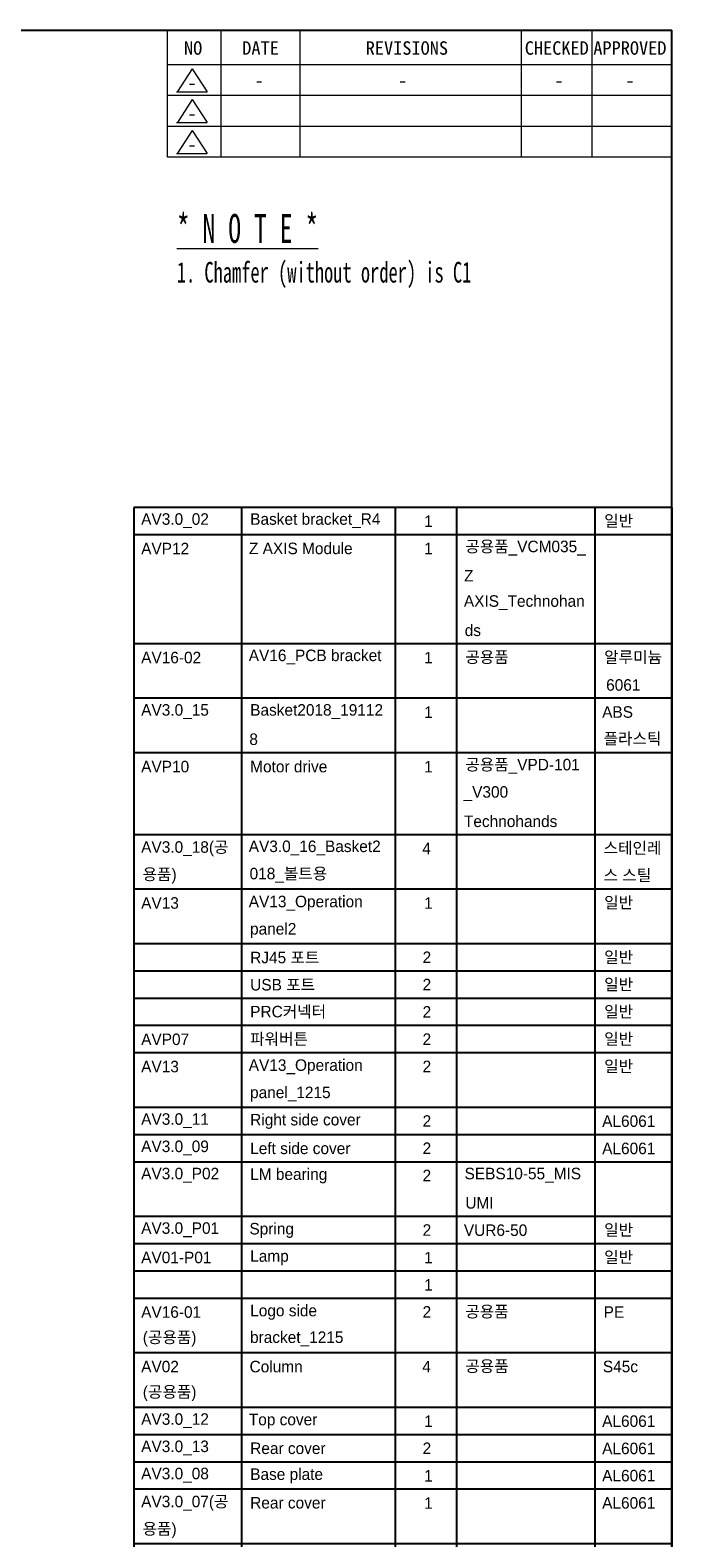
# Model space of a CAD drawing. Header units: millimetres. Extents: x 41 to 1655, y -379 to 1151.
# Tile 56 of 56: x 1301 to 1642, y 366 to 1151. Entities that reach past the tile are written whole.
import ezdxf
from ezdxf.enums import TextEntityAlignment as Align

# ---------------------------------------------------------------- set-up
doc = ezdxf.new("R2010")
doc.units = ezdxf.units.MM
doc.header["$LTSCALE"] = 4
doc.layers.get('0').update_dxf_attribs({"lineweight": 15})
doc.layers.add('기호(ISO)', color=7, linetype='Continuous', lineweight=25)
doc.layers.add('스케치 형상(ISO)', color=7, linetype='Continuous', lineweight=25)
doc.styles.add('Current-ISO도면층별', font='NGULIM.TTF')
doc.styles.add('HALGULFONT1_230', font='txt')
doc.styles.add('HALGULFONT1_231', font='txt')
doc.styles.add('HALGULFONT1_239', font='txt')
doc.styles.add('SEMI_199', font='arial.ttf', dxfattribs={"width": 0.7})
doc.styles.add('텍스트 스타일149', font='txt')
doc.styles.add('텍스트 스타일227', font='txt')
doc.styles.add('텍스트 스타일243', font='txt', dxfattribs={"width": 0.8})
doc.styles.add('텍스트 스타일278', font='txt')
doc.styles.add('텍스트 스타일299', font='txt')
doc.styles.add('텍스트 스타일412', font='txt')

# ---------------------------------------------------------------- blocks, each defined once
blk = doc.blocks.new('제목 블록 ISO')
for p, q in [((350, 264.7), (350, 281.23)), ((356.99, 264.7), (356.99, 281.23)), ((367.3, 264.7), (367.3, 281.23)), ((396.03, 281.23), (396.03, 264.7)), ((405.25, 281.23), (405.25, 264.7)), ((415.65, 276.73), (350, 276.73)), ((353.24, 276.21), (351.33, 273.24)), ((353.24, 276.21), (355.17, 273.21)), ((415.65, 272.72), (350, 272.72)), ((351.18, 273.21), (355.17, 273.21)), ((353.24, 272.2), (351.33, 269.23)), ((353.24, 272.2), (355.17, 269.2)), ((351.18, 269.2), (355.17, 269.2)), ((415.65, 268.71), (350, 268.71)), ((353.24, 268.19), (351.33, 265.22)), ((353.24, 268.19), (355.17, 265.19)), ((351.18, 265.19), (355.17, 265.19)), ((415.65, 264.7), (350, 264.7))]:
    blk.add_line(p, q)
at = {"layer": '스케치 형상(ISO)'}
for p in [(17.2, 281.23), (415.65, 3.57)]:
    blk.add_line(p, (415.65, 281.23), dxfattribs=at)
at = {"style": 'HALGULFONT1_230'}
for s, p in [('NO', (352.17, 278.03)), ('DATE', (359.75, 278.03)), ('REVISIONS', (375.82, 278.03)), ('CHECKED', (396.52, 278.03)), ('APPROVED', (405.44, 278.03)), ('-', (352.62, 273.51)), ('-', (352.62, 269.5)), ('-', (352.62, 265.49))]:
    blk.add_text(s, height=1.75, dxfattribs=at).set_placement(p)
at = {"style": 'HALGULFONT1_231'}
for p in [(361.95, 274.69), (380.64, 274.69), (400.99, 274.69), (410.21, 274.69)]:
    blk.add_text('-', height=1.75, dxfattribs=at).set_placement(p, align=Align.MIDDLE_CENTER)
at = {"insert": (351.24, 257.3), "char_height": 3.75, "width": 78.1574, "attachment_point": 1, "line_spacing_factor": 0.996, "style": 'SEMI_199'}
blk.add_mtext('\\fArial|b0|i0;\\W0.69;\\H3.7500;{\\f바탕체|b0|i0;\\W0.69;\\H3.7500;\\L* N O T E *\\P\\l\\f바탕체|b0|i0;\\W0.69;\\H2.6786;\\f바탕체|b0|i0;\\W0.69;\\H2.6786;1. \\f바탕체|b0|i0;\\W0.69;\\H2.6867;Chamfer (without order) is C1\\P\\f바탕체|b0|i0;\\W0.69;\\H2.6786;            }', dxfattribs=at)
for tag, height, style, p in [('TITLE', 2.79, '텍스트 스타일278', (358.94, 44.42)), ('CATEGORY', 2, '텍스트 스타일149', (372.42, 32.36))]:
    blk.add_attdef(tag, text='', height=height, dxfattribs=dict(style=style)).set_placement(p, align=Align.TOP_LEFT)
for tag, p, height, style in [('부품_번호_001', (372.11, 36.1), 1.99, '텍스트 스타일412'), ('시트_수_001', (349.12, 7.16), 1.88, 'HALGULFONT1_239'), ('시트_번호_001', (360.27, 7.21), 1.88, 'HALGULFONT1_239')]:
    blk.add_attdef(tag, p, '', height=height, dxfattribs=dict(style=style))
at = {"style": '텍스트 스타일243', "width": 0.8}
for tag, p in [('작성_날짜_001', (352.14, 16.27)), ('PROJECT_001', (379.46, 16.27))]:
    blk.add_attdef(tag, p, '', height=1.86, dxfattribs=at)
at = {"layer": '기호(ISO)', "color": 7}
for tag, p, height, style in [('STOCK_NUMBER_001', (54.96, 251.47), 2.8, '텍스트 스타일227'), ('STOCK_NUMBER_001', (278.29, 19.93), 2.5, '텍스트 스타일299'), ('질량\\P3;_001', (325.03, 14.77), 2, '텍스트 스타일149')]:
    blk.add_attdef(tag, p, '', height=height, dxfattribs=dict(at, style=style))
at = {"layer": '기호(ISO)', "color": 7, "style": '텍스트 스타일149'}
blk.add_attdef('재질', text='', height=2, dxfattribs=at).set_placement((295.49, 17.37), align=Align.TOP_LEFT)
blk = doc.blocks.new('부품 리스트')
at = {"layer": '기호(ISO)'}
for p, q in [((408.64, 225.55), (338.64, 225.55)), ((338.64, 225.55), (338.64, 76.49)), ((352.64, 225.55), (352.64, 76.49)), ((372.64, 225.55), (372.64, 76.49)), ((380.64, 225.55), (380.64, 76.49)), ((398.64, 225.55), (398.64, 76.49)), ((408.64, 225.55), (408.64, 76.49)), ((408.64, 222), (338.64, 222)), ((408.64, 207.8), (338.64, 207.8)), ((408.64, 200.71), (338.64, 200.71)), ((408.64, 193.61), (338.64, 193.61)), ((408.64, 182.96), (338.64, 182.96)), ((408.64, 175.86), (338.64, 175.86)), ((408.64, 168.77), (338.64, 168.77)), ((408.64, 165.22), (338.64, 165.22)), ((408.64, 161.67), (338.64, 161.67)), ((408.64, 158.12), (338.64, 158.12)), ((408.64, 154.57), (338.64, 154.57)), ((408.64, 147.47), (338.64, 147.47)), ((408.64, 143.92), (338.64, 143.92)), ((408.64, 140.37), (338.64, 140.37)), ((408.64, 133.28), (338.64, 133.28)), ((408.64, 129.73), (338.64, 129.73)), ((408.64, 126.18), (338.64, 126.18)), ((408.64, 122.63), (338.64, 122.63)), ((408.64, 115.53), (338.64, 115.53)), ((408.64, 108.43), (338.64, 108.43)), ((408.64, 104.88), (338.64, 104.88)), ((408.64, 101.33), (338.64, 101.33)), ((408.64, 97.78), (338.64, 97.78)), ((408.64, 90.69), (338.64, 90.69)), ((408.64, 83.59), (338.64, 83.59)), ((408.64, 76.49), (338.64, 76.49)), ((338.64, 73.74), (338.64, 76.49)), ((352.64, 73.74), (352.64, 76.49)), ((372.64, 73.74), (372.64, 76.49)), ((380.64, 73.74), (380.64, 76.49)), ((398.64, 73.74), (398.64, 76.49)), ((408.64, 73.74), (408.64, 76.49)), ((408.64, 73.74), (338.64, 73.74))]:
    blk.add_line(p, q, dxfattribs=at)
at = {"layer": '기호(ISO)', "color": 7, "char_height": 1.5, "attachment_point": 7, "style": 'Current-ISO도면층별'}
for s, insert in [('AV3.0_02', (339.58, 222.86)), ('Basket bracket_R4', (353.77, 222.86)), ('1', (376.41, 223.01)), ('일반', (399.84, 222.93)), ('AVP12', (339.58, 219.45)), ('Z AXIS Module', (353.61, 219.45)), ('1', (376.41, 219.46)), ('공용품_VCM035_', (381.76, 219.29)), ('Z ', (381.61, 215.92)), ('AXIS_Technohan', (381.58, 212.19)), ('ds ', (381.69, 208.79)), ('AV16-02', (339.58, 205.25)), ('AV16_PCB bracket', (353.58, 205.12)), ('1', (376.41, 205.26)), ('공용품', (381.76, 205.17)), ('알루미늄', (399.84, 205.16)), (' 6061', (399.54, 201.68)), ('1', (376.41, 198.16)), ('ABS ', (399.58, 198.16)), ('AV3.0_15', (339.58, 198.02)), ('Basket2018_19112', (353.77, 198.02)), ('8', (353.66, 194.62)), ('플라스틱', (399.76, 194.55)), ('AVP10', (339.58, 191.06)), ('Motor drive', (353.77, 191.06)), ('1', (376.41, 191.06)), ('공용품_VPD-101', (381.76, 190.9)), ('_V300 ', (381.54, 187.35)), ('Technohands', (381.59, 183.94)), ('스테인레', (399.76, 180.32)), ('AV3.0_18(공', (339.58, 180.16)), ('AV3.0_16_Basket2', (353.58, 180.27)), ('4', (376.16, 180.42)), ('용품)', (339.76, 176.61)), ('018_볼트용', (353.69, 176.72)), ('스 스틸', (399.76, 176.8)), ('AV13', (339.58, 173.31)), ('AV13_Operation ', (353.58, 173.07)), ('1', (376.41, 173.32)), ('일반', (399.84, 173.25)), ('panel2', (353.75, 169.52)), ('RJ45 포트', (353.77, 166.21)), ('2', (376.21, 166.26)), ('일반', (399.84, 166.15)), ('USB 포트', (353.77, 162.67)), ('2', (376.21, 162.71)), ('일반', (399.84, 162.6)), ('PRC커넥터', (353.77, 159.03)), ('2', (376.21, 159.16)), ('일반', (399.84, 159.05)), ('AVP07', (339.58, 155.57)), ('파워버튼', (353.76, 155.48)), ('2', (376.21, 155.61)), ('일반', (399.84, 155.5)), ('AV13', (339.58, 152.02)), ('AV13_Operation ', (353.58, 151.78)), ('2', (376.21, 152.06)), ('일반', (399.84, 151.95)), ('panel_1215', (353.75, 148.23)), ('AV3.0_11', (339.58, 144.78)), ('Right side cover', (353.77, 144.68)), ('2', (376.21, 144.96)), ('AL6061', (399.58, 144.92)), ('AV3.0_09', (339.58, 141.23)), ('Left side cover', (353.77, 141.38)), ('2', (376.21, 141.41)), ('AL6061', (399.58, 141.37)), ('AV3.0_P02', (339.58, 137.69)), ('LM bearing', (353.77, 137.59)), ('2', (376.21, 137.87)), ('SEBS10-55_MIS', (381.67, 137.69)), ('UMI', (381.77, 134.28)), ('AV3.0_P01', (339.58, 130.59)), ('Spring', (353.67, 130.49)), ('2', (376.21, 130.77)), ('VUR6-50', (381.58, 130.73)), ('일반', (399.84, 130.66)), ('AV01-P01', (339.58, 127.18)), ('Lamp', (353.77, 126.94)), ('1', (376.41, 127.18)), ('일반', (399.84, 127.11)), ('1', (376.41, 123.63)), ('AV16-01 ', (339.58, 120.08)), ('Logo side ', (353.77, 119.84)), ('2', (376.21, 120.12)), ('공용품', (381.76, 120)), ('PE', (399.77, 120.1)), ('(공용품)', (339.79, 116.36)), ('bracket_1215', (353.75, 116.39)), ('AV02 ', (339.58, 112.98)), ('Column', (353.69, 112.98)), ('4', (376.16, 112.99)), ('공용품', (381.76, 112.9)), ('S45c', (399.67, 112.99)), ('(공용품)', (339.79, 109.26)), ('AV3.0_12', (339.58, 105.74)), ('Top cover', (353.59, 105.66)), ('1', (376.41, 105.89)), ('AL6061', (399.58, 105.88)), ('AV3.0_13', (339.58, 102.19)), ('Rear cover', (353.77, 102.35)), ('2', (376.21, 102.37)), ('AL6061', (399.58, 102.33)), ('AV3.0_08', (339.58, 98.65)), ('Base plate', (353.77, 98.55)), ('1', (376.41, 98.79)), ('AL6061', (399.58, 98.79)), ('AV3.0_07(공', (339.58, 94.99)), ('Rear cover', (353.77, 95.26)), ('1', (376.41, 95.24)), ('AL6061', (399.58, 95.24)), ('용품)', (339.76, 91.44)), ('AV3.0_04(공', (339.58, 87.89)), ('AV3.0_16_LM block', (353.58, 88)), ('2', (376.21, 88.18)), ('알루미늄', (399.84, 88.05)), ('용품)', (339.76, 84.34)), (' 6061', (399.54, 84.56)), ('AV3.0_01', (339.58, 80.9)), ('AV3.0_03_Middle ', (353.58, 80.9)), ('1', (376.41, 81.04)), ('AL6061', (399.58, 81.04)), ('plate_2225_r2', (353.75, 77.25)), ('NO', (344.4, 74.33)), ('NAME', (360.1, 74.33)), ("Q'TY", (374.54, 74.22)), ('DESCRIPTION', (383.3, 74.33)), ("MAT'L", (401.01, 74.3))]:
    blk.add_mtext(s, dxfattribs=dict(at, insert=insert))

msp = doc.modelspace()

# ---------------------------------------------------------------- block references
at = {"xscale": 4, "yscale": 4, "zscale": 4}
msp.add_blockref('제목 블록 ISO', (-28.061, 25.715), dxfattribs=at)
at = {"layer": '기호(ISO)', "xscale": 4, "yscale": 4, "zscale": 4}
msp.add_blockref('부품 리스트', (0, 0), dxfattribs=at)

doc.saveas('drawing.dxf')
